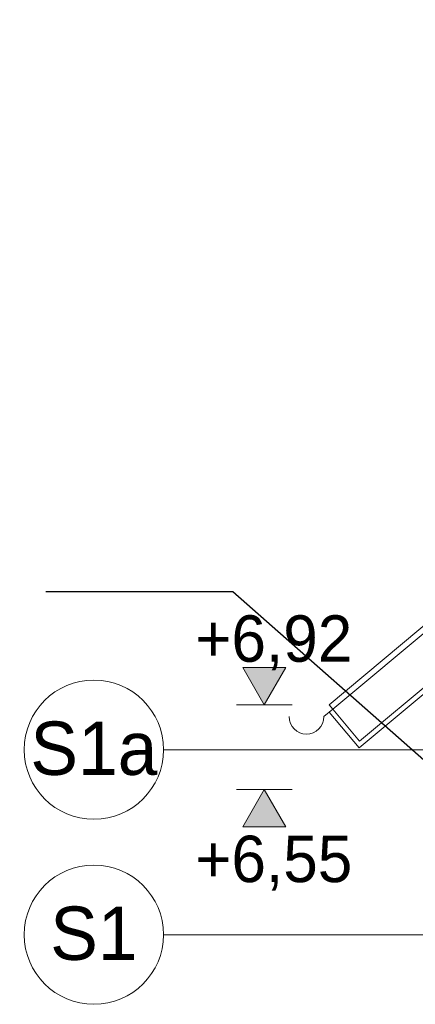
# Model space of a CAD drawing. Extents: x -149893 to 127691, y 5328 to 37028.
# Tile 60 of 88: x 66270 to 67974, y 18538 to 22780. Entities that reach past the tile are written whole.
import ezdxf

# ---------------------------------------------------------------- set-up
doc = ezdxf.new("R2010")
doc.units = 0
doc.header["$MEASUREMENT"] = 0
doc.layers.add('Arch opisy', color=7, linetype='Continuous')
for name, color, linetype, lineweight in [('Arch opisy_Nr_Pióra__1', 7, 'Continuous', 25), ('Arch opisy_Nr_Pióra__21', 7, 'Continuous', 13), ('Arch wymiary_Nr_Pióra__21', 7, 'Continuous', 13), ('INWENT DACH_Nr_Pióra__21', 7, 'Continuous', 13), ('INWENT KONST. DREWNIANA_Nr_Pióra__21', 7, 'Continuous', 13)]:
    doc.layers.add(name, color=color, linetype=linetype, lineweight=lineweight)
doc.styles.add('GENERATED_STYLE_1', font='txt')
doc.styles.add('GENERATED_STYLE_4', font='txt')
doc.dimstyles.new('GENERATED_STYLE__8', dxfattribs={"dimtxt": 0.18, "dimasz": 109.44, "dimexe": 0.18, "dimexo": 0.0625, "dimgap": 0.09, "dimtad": 0, "dimtih": 1, "dimtoh": 1, "dimdec": 4, "dimzin": 0, "dimdsep": 46, "dimcen": 0.09, "dimadec": 0, "dimazin": 0, "dimtfac": 1, "dimtdec": 4, "dimtmove": 0, "dimatfit": 3, "dimldrblk": 'ARROWHEAD_11', "dimfxl": 0, "dimtolj": 1, "dimtzin": 0, "dimarcsym": 0})

# ---------------------------------------------------------------- blocks, each defined once
blk = doc.blocks.new('Linia_49', base_point=(68068.8, 18837.6))
at = {"layer": 'Arch opisy_Nr_Pióra__21', "linetype": 'Continuous'}
blk.add_line((68068.8, 18837.6), (66889.8, 18837.6), dxfattribs=at)
blk.add_circle((66589.8, 18837.6), 300, dxfattribs=at)
blk = doc.blocks.new('Linia_51', base_point=(68068.8, 19634.7))
at = {"layer": 'Arch opisy_Nr_Pióra__21', "linetype": 'Continuous'}
blk.add_line((68068.8, 19634.7), (66889.8, 19634.7), dxfattribs=at)
blk.add_circle((66589.8, 19634.7), 300, dxfattribs=at)
blk = doc.blocks.new('ARROWHEAD_11')
at = {"color": 0, "linetype": 'Continuous', "lineweight": 0}
blk.add_line((0, 0), (-1, 0), dxfattribs=at)
at = {"color": 0, "linetype": 'Continuous', "lineweight": 0, "const_width": 0.25, "flags": 128}
blk.add_lwpolyline([(-0.125, 0, 1), (0.125, 0, 1)], format="xyb", close=True, dxfattribs=at)

msp = doc.modelspace()

# ---------------------------------------------------------------- hatches: boundary and pattern name
at = {"layer": 'Arch wymiary_Nr_Pióra__21', "linetype": 'Continuous'}
for points in [[(67323.5, 19828.4), (67230.7, 19988.4), (67416.3, 19988.4)], [(67323.5, 19462.8), (67230.7, 19302.8), (67416.3, 19302.8)]]:
    msp.add_hatch(color=256, dxfattribs=at).paths.add_polyline_path(points, flags=0)

# ---------------------------------------------------------------- linework, layer by layer
for p, q in [((67230.7, 19988.4), (67416.3, 19988.4)), ((67323.5, 19828.4), (67230.7, 19988.4)), ((67416.3, 19988.4), (67323.5, 19828.4)), ((67323.5, 19828.4), (67203.5, 19828.4)), ((67323.5, 19828.4), (67443.5, 19828.4)), ((67323.5, 19462.8), (67203.5, 19462.8)), ((67323.5, 19462.8), (67230.7, 19302.8)), ((67416.3, 19302.8), (67323.5, 19462.8)), ((67323.5, 19462.8), (67443.5, 19462.8)), ((67230.7, 19302.8), (67416.3, 19302.8))]:
    msp.add_line(p, q, dxfattribs=at)
at = {"layer": 'INWENT DACH_Nr_Pióra__21', "linetype": 'Continuous'}
for p, q in [((73808.8, 25014.8), (67602.8, 19828.4)), ((67731.7, 19642.9), (68218.8, 20050)), ((67618.8, 19809.2), (67602.8, 19828.4)), ((67618.8, 19809.2), (67580.4, 19777.2)), ((67603.5, 19796.4), (67731.7, 19642.9))]:
    msp.add_line(p, q, dxfattribs=at)
msp.add_arc((67505.4, 19777.2), 75, 180, 0, dxfattribs=at)
at = {"layer": 'INWENT KONST. DREWNIANA_Nr_Pióra__21', "linetype": 'Continuous'}
for p, q in [((73808.8, 24982.2), (67618.8, 19809.2)), ((73808.8, 24747.6), (67734.2, 19671.1)), ((67618.8, 19809.2), (67734.2, 19671.1))]:
    msp.add_line(p, q, dxfattribs=at)

# ---------------------------------------------------------------- block references
at = {"layer": 'Arch opisy', "linetype": 'Continuous'}
for name, p in [('Linia_51', (68068.8, 19634.7)), ('Linia_49', (68068.8, 18837.6))]:
    msp.add_blockref(name, p, dxfattribs=at)

# ---------------------------------------------------------------- texts
at = {"layer": 'Arch opisy_Nr_Pióra__1', "linetype": 'Continuous', "char_height": 230, "attachment_point": 2, "style": 'GENERATED_STYLE_4'}
for s, insert in [('{S1a}', (66589.8, 19756.1)), ('{S1}', (66589.8, 18958.9))]:
    msp.add_mtext(s, dxfattribs=dict(at, insert=insert))
at = {"layer": 'Arch wymiary_Nr_Pióra__21', "linetype": 'Continuous', "char_height": 200, "attachment_point": 7, "style": 'GENERATED_STYLE_1'}
for s, insert in [('{+6,92}', (67026.1, 19976.5)), ('{+6,55}', (67026.1, 19026.9))]:
    msp.add_mtext(s, dxfattribs=dict(at, insert=insert))

# ---------------------------------------------------------------- leaders
at = {"layer": 'Arch opisy_Nr_Pióra__21', "linetype": 'Continuous', "annotation_type": 0, "has_hookline": 1, "hookline_direction": 1, "text_width": 1782.9}
msp.add_leader([(68091.3, 19517.5), (67187.6, 20315.3), (66382.9, 20315.3)], dimstyle='GENERATED_STYLE__8', dxfattribs=at)

doc.saveas('drawing.dxf')
